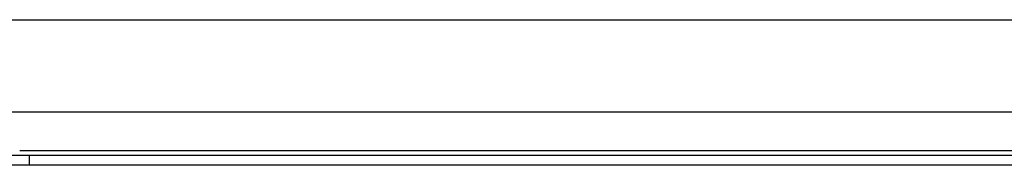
# Model space of a CAD drawing. Header units: inches. Extents: x 19 to 626, y 56 to 294.
# Tile 57 of 256: x 24.487 to 31.149, y 164.57 to 165.553. Entities that reach past the tile are written whole.
import ezdxf

# ---------------------------------------------------------------- set-up
doc = ezdxf.new("R2010")
doc.units = ezdxf.units.IN
doc.header["$MEASUREMENT"] = 0
doc.layers.add('Visible Edges(ANSI)', color=7, linetype='Continuous', lineweight=25)
doc.layers.add('Visible Tangent Edges(ANSI)', color=7, linetype='Continuous', lineweight=25)

msp = doc.modelspace()

# ---------------------------------------------------------------- linework, layer by layer
at = {"layer": 'Visible Edges(ANSI)'}
for p, q in [((19.6434, 165.5534), (83.5794, 165.5534)), ((40.806, 164.9284), (24.2149, 164.9284)), ((24.2409, 164.6384), (24.5529, 164.6384)), ((24.5529, 164.6384), (40.4679, 164.6384)), ((24.5529, 164.5704), (24.2409, 164.5704)), ((40.4679, 164.5704), (24.5529, 164.5704))]:
    msp.add_line(p, q, dxfattribs=at)
at = {"layer": 'Visible Tangent Edges(ANSI)'}
for p, q in [((24.4865, 164.6694), (40.5344, 164.6694)), ((24.5529, 164.5704), (24.5529, 164.6384))]:
    msp.add_line(p, q, dxfattribs=at)

doc.saveas('drawing.dxf')
